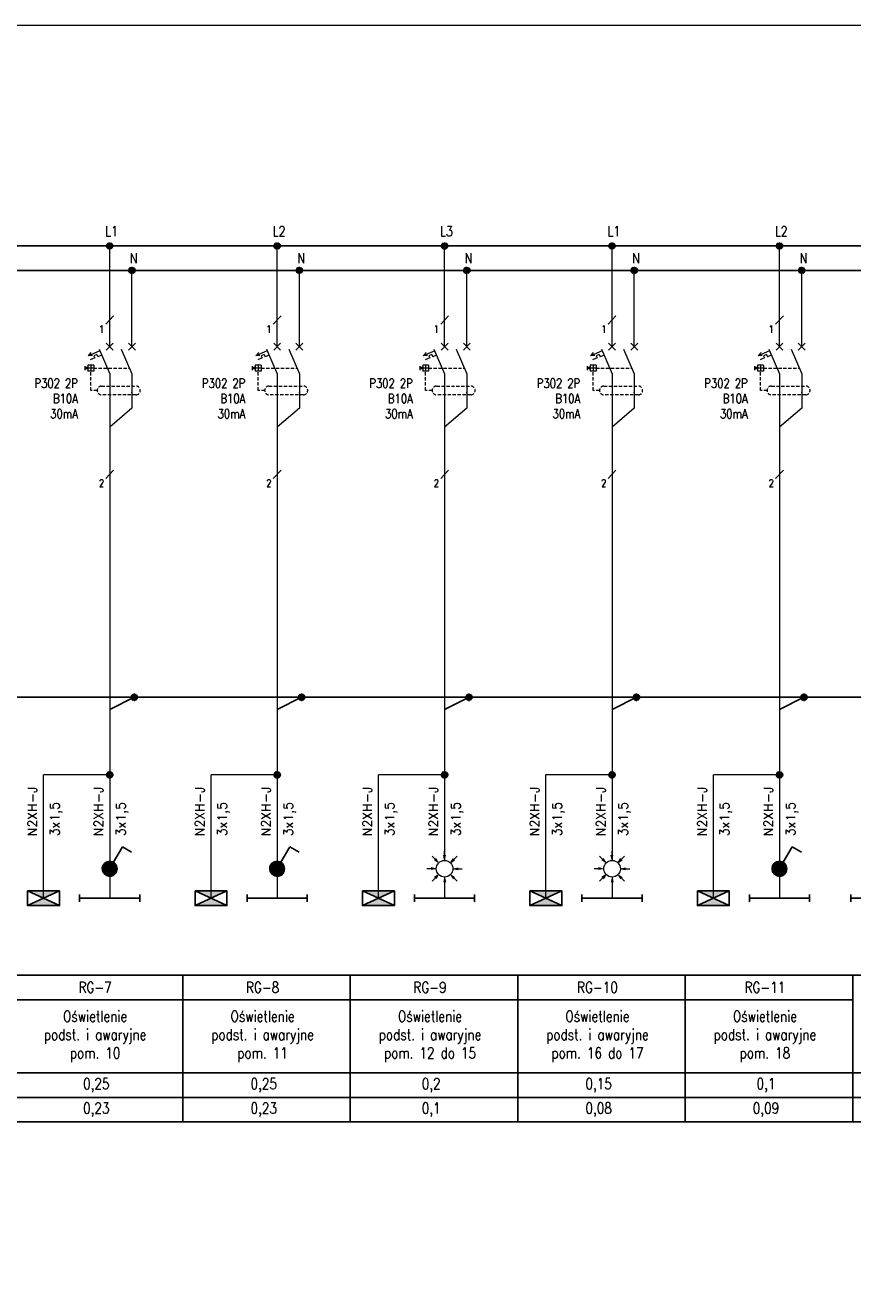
# Model space of a CAD drawing. Header units: millimetres. Extents: x 2505 to 3495, y 1397 to 1684.
# Tile 33 of 59: x 2872 to 2965, y 1540 to 1684. Entities that reach past the tile are written whole.
import ezdxf
from ezdxf.enums import TextEntityAlignment as Align

# ---------------------------------------------------------------- set-up
doc = ezdxf.new("R2010")
doc.units = ezdxf.units.MM
doc.linetypes.add('CONTINUA', pattern=[0])
doc.linetypes.add('DASHED2', pattern=[0.375, 0.25, -0.125])
for name, color, linetype, lineweight in [('#elektryczne', 7, 'Continuous', 20), ('EB_PRZEWODY', 3, 'Continuous', 20), ('EB_łączniki', 3, 'Continuous', 20), ('PRZEWODY', 3, 'Continuous', 20), ('SYMBOL', 3, 'Continuous', 20), ('SZYNY', 1, 'Continuous', 40)]:
    doc.layers.add(name, color=color, linetype=linetype, lineweight=lineweight)
for name, color, linetype in [('#elektryka', 1, 'Continuous'), ('0IE-SYMBOL', 3, 'Continuous'), ('E_Opis', 7, 'Continuous'), ('EB_gniazda', 1, 'Continuous'), ('IE-SYMBOL', 3, 'Continuous'), ('OPIS', 7, 'Continuous')]:
    doc.layers.add(name, color=color, linetype=linetype)
doc.styles.add('SIMPLEX', font='simplex.shx', dxfattribs={"width": 0.8})

# ---------------------------------------------------------------- blocks, each defined once
blk = doc.blocks.new('WYL_ROZ')
for p, q in [((-0.78, -0.78), (0.78, 0.78)), ((0.78, -0.78), (-0.78, 0.78)), ((0, 0), (0, 2)), ((4.26, -0.78), (5.83, 0.78)), ((5.83, -0.78), (4.26, 0.78)), ((5.04, 0), (5.04, 2)), ((-2.24, -0.93), (-4.83, -2.04)), ((-4.83, -2.04), (-4.17, -1.32)), ((-3.9, -1.97), (-4.83, -2.04)), ((-3.37, -2.56), (-4.41, -3.01)), ((-2.92, -1.75), (-3.6, -2.04)), ((-3.6, -2.04), (-3.37, -2.56)), ((-2.92, -1.75), (-2.69, -2.27)), ((-1.82, -1.9), (-2.69, -2.27)), ((-2.41, -0.52), (0, -6.16)), ((2.63, -0.52), (5.04, -6.16)), ((-5.65, -4.41), (-5.65, -5.32)), ((-4.96, -4.69), (-5.65, -4.69)), ((-4.96, -5.03), (-5.65, -5.03)), ((-4.96, -4.2), (-4.96, -5.53)), ((-3.63, -4.2), (-4.96, -4.2)), ((-3.63, -4.86), (-4.96, -4.86)), ((-3.63, -5.53), (-4.96, -5.53)), ((-4.3, -4.2), (-4.3, -5.53)), ((-3.63, -4.2), (-3.63, -5.53)), ((0, -6.12), (0, -11.54)), ((5.04, -6.16), (5.04, -11.58))]:
    blk.add_line(p, q)
at = {"color": 3}
blk.add_line((2.63, -0.52), (5.04, -6.16), dxfattribs=at)
blk.add_line((2.63, -0.52), (5.04, -6.16), dxfattribs=at)
at = {"color": 4, "linetype": 'DASHED2', "ltscale": 3}
for p, q in [((-3.63, -4.86), (4.49, -4.86)), ((-1.84, -8.93), (5.95, -8.93)), ((5.95, -10.91), (-1.84, -10.91))]:
    blk.add_line(p, q, dxfattribs=at)
blk.add_lwpolyline([(-2.83, -9.92), (-4.3, -9.92), (-4.3, -5.53)], dxfattribs=at)
for centre, start, end in [((-1.84, -9.92), 90, 270), ((5.95, -9.92), 270, 90)]:
    blk.add_arc(centre, 0.99, start, end, dxfattribs=at)
blk.add_point((5.04, -10.35), dxfattribs=at)
blk.add_point((5.04, -10.35), dxfattribs=at)
blk = doc.blocks.new('P-PUNKT')
for p, q in [((-0.64, 0.17), (-0.66, 0.02)), ((-0.64, 0.17), (-0.66, 0.02)), ((-0.64, 0), (-0.66, -0.03)), ((-0.6, 0.28), (-0.64, 0.17)), ((-0.6, 0.28), (-0.64, 0.17)), ((-0.6, 0.14), (-0.64, 0.09)), ((-0.6, 0), (-0.64, 0)), ((-0.51, 0.43), (-0.6, 0.28)), ((-0.51, 0.43), (-0.6, 0.28)), ((-0.51, 0.29), (-0.6, 0.19)), ((-0.51, 0.15), (-0.6, 0.1)), ((-0.51, 0.01), (-0.6, 0)), ((-0.4, 0.52), (-0.51, 0.43)), ((-0.4, 0.52), (-0.51, 0.43)), ((-0.4, 0.41), (-0.51, 0.33)), ((-0.4, 0.29), (-0.51, 0.24)), ((-0.4, 0.17), (-0.51, 0.15)), ((-0.4, 0.06), (-0.51, 0.05)), ((-0.27, 0.61), (-0.4, 0.52)), ((-0.27, 0.61), (-0.4, 0.52)), ((-0.27, 0.5), (-0.4, 0.43)), ((-0.27, 0.38), (-0.4, 0.33)), ((-0.27, 0.27), (-0.4, 0.24)), ((-0.27, 0.16), (-0.4, 0.14)), ((-0.27, 0.05), (-0.4, 0.05)), ((-0.27, 0.61), (-0.27, -0.61)), ((-0.27, 0.61), (-0.27, -0.61)), ((-0.1, 0.66), (0.1, 0.66)), ((-0.1, 0.66), (0.1, 0.66)), ((-0.1, -0.66), (-0.1, 0.66)), ((-0.1, 0.66), (-0.1, -0.66)), ((-0.1, 0.56), (0.1, 0.56)), ((-0.1, 0.46), (0.1, 0.46)), ((-0.1, 0.36), (0.1, 0.36)), ((-0.1, 0.26), (0.1, 0.26)), ((-0.1, 0.15), (0.1, 0.15)), ((-0.1, 0.05), (0.1, 0.05)), ((0.1, -0.66), (0.1, 0.66)), ((0.1, 0.66), (0.1, -0.66)), ((0.27, 0.61), (0.27, -0.61)), ((0.27, 0.61), (0.27, -0.61)), ((0.27, 0.61), (0.4, 0.52)), ((0.27, 0.61), (0.4, 0.52)), ((0.27, 0.5), (0.4, 0.43)), ((0.27, 0.38), (0.4, 0.33)), ((0.27, 0.27), (0.4, 0.24)), ((0.27, 0.16), (0.4, 0.14)), ((0.27, 0.05), (0.4, 0.05)), ((0.4, 0.52), (0.51, 0.43)), ((0.4, 0.52), (0.51, 0.43)), ((0.4, 0.41), (0.51, 0.33)), ((0.4, 0.29), (0.51, 0.24)), ((0.4, 0.17), (0.51, 0.15)), ((0.4, 0.06), (0.51, 0.05)), ((0.51, 0.43), (0.6, 0.28)), ((0.51, 0.43), (0.6, 0.28)), ((0.51, 0.29), (0.6, 0.19)), ((0.51, 0.15), (0.6, 0.1)), ((0.51, 0.01), (0.6, 0)), ((0.6, 0.28), (0.64, 0.17)), ((0.6, 0.28), (0.64, 0.17)), ((0.6, 0.14), (0.64, 0.09)), ((0.6, 0), (0.64, 0)), ((0.64, 0.17), (0.66, 0.02)), ((0.64, 0.17), (0.66, 0.02)), ((0.64, 0), (0.66, -0.03)), ((-0.65, -0.08), (-0.64, -0.17)), ((-0.64, -0.17), (-0.65, -0.08)), ((-0.6, -0.14), (-0.64, -0.08)), ((-0.64, -0.17), (-0.6, -0.28)), ((-0.6, -0.28), (-0.64, -0.17)), ((-0.51, -0.13), (-0.6, -0.09)), ((-0.51, -0.27), (-0.6, -0.18)), ((-0.6, -0.28), (-0.51, -0.41)), ((-0.51, -0.41), (-0.6, -0.28)), ((-0.4, -0.06), (-0.51, -0.04)), ((-0.4, -0.17), (-0.51, -0.13)), ((-0.4, -0.29), (-0.51, -0.23)), ((-0.4, -0.41), (-0.51, -0.32)), ((-0.51, -0.41), (-0.4, -0.52)), ((-0.4, -0.52), (-0.51, -0.41)), ((-0.27, -0.06), (-0.4, -0.05)), ((-0.27, -0.17), (-0.4, -0.14)), ((-0.27, -0.28), (-0.4, -0.24)), ((-0.27, -0.39), (-0.4, -0.33)), ((-0.27, -0.5), (-0.4, -0.43)), ((-0.4, -0.52), (-0.27, -0.61)), ((-0.27, -0.61), (-0.4, -0.52)), ((-0.1, -0.05), (0.1, -0.05)), ((-0.1, -0.15), (0.1, -0.15)), ((-0.1, -0.26), (0.1, -0.26)), ((-0.1, -0.36), (0.1, -0.36)), ((-0.1, -0.46), (0.1, -0.46)), ((-0.1, -0.56), (0.1, -0.56)), ((0.1, -0.66), (-0.1, -0.66)), ((-0.1, -0.66), (0.1, -0.66)), ((0.27, -0.06), (0.4, -0.05)), ((0.27, -0.17), (0.4, -0.14)), ((0.27, -0.28), (0.4, -0.24)), ((0.27, -0.39), (0.4, -0.33)), ((0.27, -0.5), (0.4, -0.43)), ((0.4, -0.52), (0.27, -0.61)), ((0.27, -0.61), (0.4, -0.52)), ((0.4, -0.06), (0.51, -0.04)), ((0.4, -0.17), (0.51, -0.13)), ((0.4, -0.29), (0.51, -0.23)), ((0.4, -0.41), (0.51, -0.32)), ((0.51, -0.41), (0.4, -0.52)), ((0.4, -0.52), (0.51, -0.41)), ((0.51, -0.13), (0.6, -0.09)), ((0.51, -0.27), (0.6, -0.18)), ((0.6, -0.28), (0.51, -0.41)), ((0.51, -0.41), (0.6, -0.28)), ((0.6, -0.14), (0.64, -0.08)), ((0.64, -0.17), (0.6, -0.28)), ((0.6, -0.28), (0.64, -0.17)), ((0.65, -0.08), (0.64, -0.17)), ((0.64, -0.17), (0.65, -0.08))]:
    blk.add_line(p, q)
at = {"ltscale": 5}
blk.add_line((0.66, 0.02), (0.66, -0.08), dxfattribs=at)
blk.add_point((0, 0))
blk = doc.blocks.new('LAMPA')
for p, q in [((-4, 0.5), (-4, -0.5)), ((-4, 0), (4, 0)), ((4, 0.5), (4, -0.5))]:
    blk.add_line(p, q)
blk = doc.blocks.new('ip44 1')
at = {"layer": 'EB_gniazda', "linetype": 'Continuous', "lineweight": 30}
h = blk.add_hatch(dxfattribs=at)
h.set_pattern_fill('ANSI31', color=256)
h.set_pattern_definition([(45, (0, 0), (-0.08838834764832, 0.08838834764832), [])])
h.paths.add_polyline_path([(-89989543.7, -54751307.4, 1), (-89989526.9, -54751307.4, 1)])
at = {"layer": '#elektryka'}
for p, q in [((-89989531.1, -54751300.1), (-89989520.9, -54751282.5)), ((-89989520.9, -54751282.5), (-89989510.5, -54751288.5))]:
    blk.add_line(p, q, dxfattribs=at)
blk.add_circle((-89989535.3, -54751307.4), 8.4, dxfattribs=at)
blk = doc.blocks.new('*U68')
for p, q in [((0, 81), (-7, 116)), ((0, 81), (0, 153)), ((0, 81), (7, 116)), ((-81, 0), (-153, 0)), ((-81, 0), (-116, 7)), ((-81, 0), (-116, -7)), ((-57, 57), (-108, 108)), ((-57, 57), (-87, 77)), ((-57, 57), (-77, 87)), ((57, 57), (108, 108)), ((57, 57), (77, 87)), ((57, 57), (87, 77)), ((81, 0), (116, 7)), ((81, 0), (116, -7)), ((81, 0), (153, 0)), ((-57, -57), (-108, -108)), ((-57, -57), (-87, -77)), ((-57, -57), (-77, -87)), ((0, -81), (-7, -116)), ((0, -81), (7, -116)), ((0, -81), (0, -153)), ((57, -57), (77, -87)), ((57, -57), (87, -77)), ((57, -57), (108, -108))]:
    blk.add_line(p, q)
blk.add_circle((0, 0), 72)
blk = doc.blocks.new('*U69')
for p, q in [((0, 81), (-7, 116)), ((0, 81), (0, 153)), ((0, 81), (7, 116)), ((-81, 0), (-153, 0)), ((-81, 0), (-116, 7)), ((-81, 0), (-116, -7)), ((-57, 57), (-108, 108)), ((-57, 57), (-87, 77)), ((-57, 57), (-77, 87)), ((57, 57), (108, 108)), ((57, 57), (77, 87)), ((57, 57), (87, 77)), ((81, 0), (116, 7)), ((81, 0), (116, -7)), ((81, 0), (153, 0)), ((-57, -57), (-108, -108)), ((-57, -57), (-87, -77)), ((-57, -57), (-77, -87)), ((0, -81), (-7, -116)), ((0, -81), (7, -116)), ((0, -81), (0, -153)), ((57, -57), (77, -87)), ((57, -57), (87, -77)), ((57, -57), (108, -108))]:
    blk.add_line(p, q)
blk.add_circle((0, 0), 72)
blk = doc.blocks.new('*U107')
for p, q in [((-0.64, 0.17), (-0.66, 0.02)), ((-0.64, 0.17), (-0.66, 0.02)), ((-0.64, 0), (-0.66, -0.03)), ((-0.6, 0.28), (-0.64, 0.17)), ((-0.6, 0.28), (-0.64, 0.17)), ((-0.6, 0.14), (-0.64, 0.09)), ((-0.6, 0), (-0.64, 0)), ((-0.51, 0.43), (-0.6, 0.28)), ((-0.51, 0.43), (-0.6, 0.28)), ((-0.51, 0.29), (-0.6, 0.19)), ((-0.51, 0.15), (-0.6, 0.1)), ((-0.51, 0.01), (-0.6, 0)), ((-0.4, 0.52), (-0.51, 0.43)), ((-0.4, 0.52), (-0.51, 0.43)), ((-0.4, 0.41), (-0.51, 0.33)), ((-0.4, 0.29), (-0.51, 0.24)), ((-0.4, 0.17), (-0.51, 0.15)), ((-0.4, 0.06), (-0.51, 0.05)), ((-0.27, 0.61), (-0.4, 0.52)), ((-0.27, 0.61), (-0.4, 0.52)), ((-0.27, 0.5), (-0.4, 0.43)), ((-0.27, 0.38), (-0.4, 0.33)), ((-0.27, 0.27), (-0.4, 0.24)), ((-0.27, 0.16), (-0.4, 0.14)), ((-0.27, 0.05), (-0.4, 0.05)), ((-0.27, 0.61), (-0.27, -0.61)), ((-0.27, 0.61), (-0.27, -0.61)), ((-0.1, 0.66), (0.1, 0.66)), ((-0.1, 0.66), (0.1, 0.66)), ((-0.1, -0.66), (-0.1, 0.66)), ((-0.1, 0.66), (-0.1, -0.66)), ((-0.1, 0.56), (0.1, 0.56)), ((-0.1, 0.46), (0.1, 0.46)), ((-0.1, 0.36), (0.1, 0.36)), ((-0.1, 0.26), (0.1, 0.26)), ((-0.1, 0.15), (0.1, 0.15)), ((-0.1, 0.05), (0.1, 0.05)), ((0.1, -0.66), (0.1, 0.66)), ((0.1, 0.66), (0.1, -0.66)), ((0.27, 0.61), (0.27, -0.61)), ((0.27, 0.61), (0.27, -0.61)), ((0.27, 0.61), (0.4, 0.52)), ((0.27, 0.61), (0.4, 0.52)), ((0.27, 0.5), (0.4, 0.43)), ((0.27, 0.38), (0.4, 0.33)), ((0.27, 0.27), (0.4, 0.24)), ((0.27, 0.16), (0.4, 0.14)), ((0.27, 0.05), (0.4, 0.05)), ((0.4, 0.52), (0.51, 0.43)), ((0.4, 0.52), (0.51, 0.43)), ((0.4, 0.41), (0.51, 0.33)), ((0.4, 0.29), (0.51, 0.24)), ((0.4, 0.17), (0.51, 0.15)), ((0.4, 0.06), (0.51, 0.05)), ((0.51, 0.43), (0.6, 0.28)), ((0.51, 0.43), (0.6, 0.28)), ((0.51, 0.29), (0.6, 0.19)), ((0.51, 0.15), (0.6, 0.1)), ((0.51, 0.01), (0.6, 0)), ((0.6, 0.28), (0.64, 0.17)), ((0.6, 0.28), (0.64, 0.17)), ((0.6, 0.14), (0.64, 0.09)), ((0.6, 0), (0.64, 0)), ((0.64, 0.17), (0.66, 0.02)), ((0.64, 0.17), (0.66, 0.02)), ((0.64, 0), (0.66, -0.03)), ((-0.65, -0.08), (-0.64, -0.17)), ((-0.64, -0.17), (-0.65, -0.08)), ((-0.6, -0.14), (-0.64, -0.08)), ((-0.64, -0.17), (-0.6, -0.28)), ((-0.6, -0.28), (-0.64, -0.17)), ((-0.51, -0.13), (-0.6, -0.09)), ((-0.51, -0.27), (-0.6, -0.18)), ((-0.6, -0.28), (-0.51, -0.41)), ((-0.51, -0.41), (-0.6, -0.28)), ((-0.4, -0.06), (-0.51, -0.04)), ((-0.4, -0.17), (-0.51, -0.13)), ((-0.4, -0.29), (-0.51, -0.23)), ((-0.4, -0.41), (-0.51, -0.32)), ((-0.51, -0.41), (-0.4, -0.52)), ((-0.4, -0.52), (-0.51, -0.41)), ((-0.27, -0.06), (-0.4, -0.05)), ((-0.27, -0.17), (-0.4, -0.14)), ((-0.27, -0.28), (-0.4, -0.24)), ((-0.27, -0.39), (-0.4, -0.33)), ((-0.27, -0.5), (-0.4, -0.43)), ((-0.4, -0.52), (-0.27, -0.61)), ((-0.27, -0.61), (-0.4, -0.52)), ((-0.1, -0.05), (0.1, -0.05)), ((-0.1, -0.15), (0.1, -0.15)), ((-0.1, -0.26), (0.1, -0.26)), ((-0.1, -0.36), (0.1, -0.36)), ((-0.1, -0.46), (0.1, -0.46)), ((-0.1, -0.56), (0.1, -0.56)), ((0.1, -0.66), (-0.1, -0.66)), ((-0.1, -0.66), (0.1, -0.66)), ((0.27, -0.06), (0.4, -0.05)), ((0.27, -0.17), (0.4, -0.14)), ((0.27, -0.28), (0.4, -0.24)), ((0.27, -0.39), (0.4, -0.33)), ((0.27, -0.5), (0.4, -0.43)), ((0.4, -0.52), (0.27, -0.61)), ((0.27, -0.61), (0.4, -0.52)), ((0.4, -0.06), (0.51, -0.04)), ((0.4, -0.17), (0.51, -0.13)), ((0.4, -0.29), (0.51, -0.23)), ((0.4, -0.41), (0.51, -0.32)), ((0.51, -0.41), (0.4, -0.52)), ((0.4, -0.52), (0.51, -0.41)), ((0.51, -0.13), (0.6, -0.09)), ((0.51, -0.27), (0.6, -0.18)), ((0.6, -0.28), (0.51, -0.41)), ((0.51, -0.41), (0.6, -0.28)), ((0.6, -0.14), (0.64, -0.08)), ((0.64, -0.17), (0.6, -0.28)), ((0.6, -0.28), (0.64, -0.17)), ((0.65, -0.08), (0.64, -0.17)), ((0.64, -0.17), (0.65, -0.08))]:
    blk.add_line(p, q)
at = {"ltscale": 5}
blk.add_line((0.66, 0.02), (0.66, -0.08), dxfattribs=at)
blk.add_point((0, 0))
blk = doc.blocks.new('*U108')
for p, q in [((-0.64, 0.17), (-0.66, 0.02)), ((-0.64, 0.17), (-0.66, 0.02)), ((-0.64, 0), (-0.66, -0.03)), ((-0.6, 0.28), (-0.64, 0.17)), ((-0.6, 0.28), (-0.64, 0.17)), ((-0.6, 0.14), (-0.64, 0.09)), ((-0.6, 0), (-0.64, 0)), ((-0.51, 0.43), (-0.6, 0.28)), ((-0.51, 0.43), (-0.6, 0.28)), ((-0.51, 0.29), (-0.6, 0.19)), ((-0.51, 0.15), (-0.6, 0.1)), ((-0.51, 0.01), (-0.6, 0)), ((-0.4, 0.52), (-0.51, 0.43)), ((-0.4, 0.52), (-0.51, 0.43)), ((-0.4, 0.41), (-0.51, 0.33)), ((-0.4, 0.29), (-0.51, 0.24)), ((-0.4, 0.17), (-0.51, 0.15)), ((-0.4, 0.06), (-0.51, 0.05)), ((-0.27, 0.61), (-0.4, 0.52)), ((-0.27, 0.61), (-0.4, 0.52)), ((-0.27, 0.5), (-0.4, 0.43)), ((-0.27, 0.38), (-0.4, 0.33)), ((-0.27, 0.27), (-0.4, 0.24)), ((-0.27, 0.16), (-0.4, 0.14)), ((-0.27, 0.05), (-0.4, 0.05)), ((-0.27, 0.61), (-0.27, -0.61)), ((-0.27, 0.61), (-0.27, -0.61)), ((-0.1, 0.66), (0.1, 0.66)), ((-0.1, 0.66), (0.1, 0.66)), ((-0.1, -0.66), (-0.1, 0.66)), ((-0.1, 0.66), (-0.1, -0.66)), ((-0.1, 0.56), (0.1, 0.56)), ((-0.1, 0.46), (0.1, 0.46)), ((-0.1, 0.36), (0.1, 0.36)), ((-0.1, 0.26), (0.1, 0.26)), ((-0.1, 0.15), (0.1, 0.15)), ((-0.1, 0.05), (0.1, 0.05)), ((0.1, -0.66), (0.1, 0.66)), ((0.1, 0.66), (0.1, -0.66)), ((0.27, 0.61), (0.27, -0.61)), ((0.27, 0.61), (0.27, -0.61)), ((0.27, 0.61), (0.4, 0.52)), ((0.27, 0.61), (0.4, 0.52)), ((0.27, 0.5), (0.4, 0.43)), ((0.27, 0.38), (0.4, 0.33)), ((0.27, 0.27), (0.4, 0.24)), ((0.27, 0.16), (0.4, 0.14)), ((0.27, 0.05), (0.4, 0.05)), ((0.4, 0.52), (0.51, 0.43)), ((0.4, 0.52), (0.51, 0.43)), ((0.4, 0.41), (0.51, 0.33)), ((0.4, 0.29), (0.51, 0.24)), ((0.4, 0.17), (0.51, 0.15)), ((0.4, 0.06), (0.51, 0.05)), ((0.51, 0.43), (0.6, 0.28)), ((0.51, 0.43), (0.6, 0.28)), ((0.51, 0.29), (0.6, 0.19)), ((0.51, 0.15), (0.6, 0.1)), ((0.51, 0.01), (0.6, 0)), ((0.6, 0.28), (0.64, 0.17)), ((0.6, 0.28), (0.64, 0.17)), ((0.6, 0.14), (0.64, 0.09)), ((0.6, 0), (0.64, 0)), ((0.64, 0.17), (0.66, 0.02)), ((0.64, 0.17), (0.66, 0.02)), ((0.64, 0), (0.66, -0.03)), ((-0.65, -0.08), (-0.64, -0.17)), ((-0.64, -0.17), (-0.65, -0.08)), ((-0.6, -0.14), (-0.64, -0.08)), ((-0.64, -0.17), (-0.6, -0.28)), ((-0.6, -0.28), (-0.64, -0.17)), ((-0.51, -0.13), (-0.6, -0.09)), ((-0.51, -0.27), (-0.6, -0.18)), ((-0.6, -0.28), (-0.51, -0.41)), ((-0.51, -0.41), (-0.6, -0.28)), ((-0.4, -0.06), (-0.51, -0.04)), ((-0.4, -0.17), (-0.51, -0.13)), ((-0.4, -0.29), (-0.51, -0.23)), ((-0.4, -0.41), (-0.51, -0.32)), ((-0.51, -0.41), (-0.4, -0.52)), ((-0.4, -0.52), (-0.51, -0.41)), ((-0.27, -0.06), (-0.4, -0.05)), ((-0.27, -0.17), (-0.4, -0.14)), ((-0.27, -0.28), (-0.4, -0.24)), ((-0.27, -0.39), (-0.4, -0.33)), ((-0.27, -0.5), (-0.4, -0.43)), ((-0.4, -0.52), (-0.27, -0.61)), ((-0.27, -0.61), (-0.4, -0.52)), ((-0.1, -0.05), (0.1, -0.05)), ((-0.1, -0.15), (0.1, -0.15)), ((-0.1, -0.26), (0.1, -0.26)), ((-0.1, -0.36), (0.1, -0.36)), ((-0.1, -0.46), (0.1, -0.46)), ((-0.1, -0.56), (0.1, -0.56)), ((0.1, -0.66), (-0.1, -0.66)), ((-0.1, -0.66), (0.1, -0.66)), ((0.27, -0.06), (0.4, -0.05)), ((0.27, -0.17), (0.4, -0.14)), ((0.27, -0.28), (0.4, -0.24)), ((0.27, -0.39), (0.4, -0.33)), ((0.27, -0.5), (0.4, -0.43)), ((0.4, -0.52), (0.27, -0.61)), ((0.27, -0.61), (0.4, -0.52)), ((0.4, -0.06), (0.51, -0.04)), ((0.4, -0.17), (0.51, -0.13)), ((0.4, -0.29), (0.51, -0.23)), ((0.4, -0.41), (0.51, -0.32)), ((0.51, -0.41), (0.4, -0.52)), ((0.4, -0.52), (0.51, -0.41)), ((0.51, -0.13), (0.6, -0.09)), ((0.51, -0.27), (0.6, -0.18)), ((0.6, -0.28), (0.51, -0.41)), ((0.51, -0.41), (0.6, -0.28)), ((0.6, -0.14), (0.64, -0.08)), ((0.64, -0.17), (0.6, -0.28)), ((0.6, -0.28), (0.64, -0.17)), ((0.65, -0.08), (0.64, -0.17)), ((0.64, -0.17), (0.65, -0.08))]:
    blk.add_line(p, q)
at = {"ltscale": 5}
blk.add_line((0.66, 0.02), (0.66, -0.08), dxfattribs=at)
blk.add_point((0, 0))
blk = doc.blocks.new('*U109')
for p, q in [((-0.64, 0.17), (-0.66, 0.02)), ((-0.64, 0.17), (-0.66, 0.02)), ((-0.64, 0), (-0.66, -0.03)), ((-0.6, 0.28), (-0.64, 0.17)), ((-0.6, 0.28), (-0.64, 0.17)), ((-0.6, 0.14), (-0.64, 0.09)), ((-0.6, 0), (-0.64, 0)), ((-0.51, 0.43), (-0.6, 0.28)), ((-0.51, 0.43), (-0.6, 0.28)), ((-0.51, 0.29), (-0.6, 0.19)), ((-0.51, 0.15), (-0.6, 0.1)), ((-0.51, 0.01), (-0.6, 0)), ((-0.4, 0.52), (-0.51, 0.43)), ((-0.4, 0.52), (-0.51, 0.43)), ((-0.4, 0.41), (-0.51, 0.33)), ((-0.4, 0.29), (-0.51, 0.24)), ((-0.4, 0.17), (-0.51, 0.15)), ((-0.4, 0.06), (-0.51, 0.05)), ((-0.27, 0.61), (-0.4, 0.52)), ((-0.27, 0.61), (-0.4, 0.52)), ((-0.27, 0.5), (-0.4, 0.43)), ((-0.27, 0.38), (-0.4, 0.33)), ((-0.27, 0.27), (-0.4, 0.24)), ((-0.27, 0.16), (-0.4, 0.14)), ((-0.27, 0.05), (-0.4, 0.05)), ((-0.27, 0.61), (-0.27, -0.61)), ((-0.27, 0.61), (-0.27, -0.61)), ((-0.1, 0.66), (0.1, 0.66)), ((-0.1, 0.66), (0.1, 0.66)), ((-0.1, -0.66), (-0.1, 0.66)), ((-0.1, 0.66), (-0.1, -0.66)), ((-0.1, 0.56), (0.1, 0.56)), ((-0.1, 0.46), (0.1, 0.46)), ((-0.1, 0.36), (0.1, 0.36)), ((-0.1, 0.26), (0.1, 0.26)), ((-0.1, 0.15), (0.1, 0.15)), ((-0.1, 0.05), (0.1, 0.05)), ((0.1, -0.66), (0.1, 0.66)), ((0.1, 0.66), (0.1, -0.66)), ((0.27, 0.61), (0.27, -0.61)), ((0.27, 0.61), (0.27, -0.61)), ((0.27, 0.61), (0.4, 0.52)), ((0.27, 0.61), (0.4, 0.52)), ((0.27, 0.5), (0.4, 0.43)), ((0.27, 0.38), (0.4, 0.33)), ((0.27, 0.27), (0.4, 0.24)), ((0.27, 0.16), (0.4, 0.14)), ((0.27, 0.05), (0.4, 0.05)), ((0.4, 0.52), (0.51, 0.43)), ((0.4, 0.52), (0.51, 0.43)), ((0.4, 0.41), (0.51, 0.33)), ((0.4, 0.29), (0.51, 0.24)), ((0.4, 0.17), (0.51, 0.15)), ((0.4, 0.06), (0.51, 0.05)), ((0.51, 0.43), (0.6, 0.28)), ((0.51, 0.43), (0.6, 0.28)), ((0.51, 0.29), (0.6, 0.19)), ((0.51, 0.15), (0.6, 0.1)), ((0.51, 0.01), (0.6, 0)), ((0.6, 0.28), (0.64, 0.17)), ((0.6, 0.28), (0.64, 0.17)), ((0.6, 0.14), (0.64, 0.09)), ((0.6, 0), (0.64, 0)), ((0.64, 0.17), (0.66, 0.02)), ((0.64, 0.17), (0.66, 0.02)), ((0.64, 0), (0.66, -0.03)), ((-0.65, -0.08), (-0.64, -0.17)), ((-0.64, -0.17), (-0.65, -0.08)), ((-0.6, -0.14), (-0.64, -0.08)), ((-0.64, -0.17), (-0.6, -0.28)), ((-0.6, -0.28), (-0.64, -0.17)), ((-0.51, -0.13), (-0.6, -0.09)), ((-0.51, -0.27), (-0.6, -0.18)), ((-0.6, -0.28), (-0.51, -0.41)), ((-0.51, -0.41), (-0.6, -0.28)), ((-0.4, -0.06), (-0.51, -0.04)), ((-0.4, -0.17), (-0.51, -0.13)), ((-0.4, -0.29), (-0.51, -0.23)), ((-0.4, -0.41), (-0.51, -0.32)), ((-0.51, -0.41), (-0.4, -0.52)), ((-0.4, -0.52), (-0.51, -0.41)), ((-0.27, -0.06), (-0.4, -0.05)), ((-0.27, -0.17), (-0.4, -0.14)), ((-0.27, -0.28), (-0.4, -0.24)), ((-0.27, -0.39), (-0.4, -0.33)), ((-0.27, -0.5), (-0.4, -0.43)), ((-0.4, -0.52), (-0.27, -0.61)), ((-0.27, -0.61), (-0.4, -0.52)), ((-0.1, -0.05), (0.1, -0.05)), ((-0.1, -0.15), (0.1, -0.15)), ((-0.1, -0.26), (0.1, -0.26)), ((-0.1, -0.36), (0.1, -0.36)), ((-0.1, -0.46), (0.1, -0.46)), ((-0.1, -0.56), (0.1, -0.56)), ((0.1, -0.66), (-0.1, -0.66)), ((-0.1, -0.66), (0.1, -0.66)), ((0.27, -0.06), (0.4, -0.05)), ((0.27, -0.17), (0.4, -0.14)), ((0.27, -0.28), (0.4, -0.24)), ((0.27, -0.39), (0.4, -0.33)), ((0.27, -0.5), (0.4, -0.43)), ((0.4, -0.52), (0.27, -0.61)), ((0.27, -0.61), (0.4, -0.52)), ((0.4, -0.06), (0.51, -0.04)), ((0.4, -0.17), (0.51, -0.13)), ((0.4, -0.29), (0.51, -0.23)), ((0.4, -0.41), (0.51, -0.32)), ((0.51, -0.41), (0.4, -0.52)), ((0.4, -0.52), (0.51, -0.41)), ((0.51, -0.13), (0.6, -0.09)), ((0.51, -0.27), (0.6, -0.18)), ((0.6, -0.28), (0.51, -0.41)), ((0.51, -0.41), (0.6, -0.28)), ((0.6, -0.14), (0.64, -0.08)), ((0.64, -0.17), (0.6, -0.28)), ((0.6, -0.28), (0.64, -0.17)), ((0.65, -0.08), (0.64, -0.17)), ((0.64, -0.17), (0.65, -0.08))]:
    blk.add_line(p, q)
at = {"ltscale": 5}
blk.add_line((0.66, 0.02), (0.66, -0.08), dxfattribs=at)
blk.add_point((0, 0))
blk = doc.blocks.new('*U110')
for p, q in [((-0.64, 0.17), (-0.66, 0.02)), ((-0.64, 0.17), (-0.66, 0.02)), ((-0.64, 0), (-0.66, -0.03)), ((-0.6, 0.28), (-0.64, 0.17)), ((-0.6, 0.28), (-0.64, 0.17)), ((-0.6, 0.14), (-0.64, 0.09)), ((-0.6, 0), (-0.64, 0)), ((-0.51, 0.43), (-0.6, 0.28)), ((-0.51, 0.43), (-0.6, 0.28)), ((-0.51, 0.29), (-0.6, 0.19)), ((-0.51, 0.15), (-0.6, 0.1)), ((-0.51, 0.01), (-0.6, 0)), ((-0.4, 0.52), (-0.51, 0.43)), ((-0.4, 0.52), (-0.51, 0.43)), ((-0.4, 0.41), (-0.51, 0.33)), ((-0.4, 0.29), (-0.51, 0.24)), ((-0.4, 0.17), (-0.51, 0.15)), ((-0.4, 0.06), (-0.51, 0.05)), ((-0.27, 0.61), (-0.4, 0.52)), ((-0.27, 0.61), (-0.4, 0.52)), ((-0.27, 0.5), (-0.4, 0.43)), ((-0.27, 0.38), (-0.4, 0.33)), ((-0.27, 0.27), (-0.4, 0.24)), ((-0.27, 0.16), (-0.4, 0.14)), ((-0.27, 0.05), (-0.4, 0.05)), ((-0.27, 0.61), (-0.27, -0.61)), ((-0.27, 0.61), (-0.27, -0.61)), ((-0.1, 0.66), (0.1, 0.66)), ((-0.1, 0.66), (0.1, 0.66)), ((-0.1, -0.66), (-0.1, 0.66)), ((-0.1, 0.66), (-0.1, -0.66)), ((-0.1, 0.56), (0.1, 0.56)), ((-0.1, 0.46), (0.1, 0.46)), ((-0.1, 0.36), (0.1, 0.36)), ((-0.1, 0.26), (0.1, 0.26)), ((-0.1, 0.15), (0.1, 0.15)), ((-0.1, 0.05), (0.1, 0.05)), ((0.1, -0.66), (0.1, 0.66)), ((0.1, 0.66), (0.1, -0.66)), ((0.27, 0.61), (0.27, -0.61)), ((0.27, 0.61), (0.27, -0.61)), ((0.27, 0.61), (0.4, 0.52)), ((0.27, 0.61), (0.4, 0.52)), ((0.27, 0.5), (0.4, 0.43)), ((0.27, 0.38), (0.4, 0.33)), ((0.27, 0.27), (0.4, 0.24)), ((0.27, 0.16), (0.4, 0.14)), ((0.27, 0.05), (0.4, 0.05)), ((0.4, 0.52), (0.51, 0.43)), ((0.4, 0.52), (0.51, 0.43)), ((0.4, 0.41), (0.51, 0.33)), ((0.4, 0.29), (0.51, 0.24)), ((0.4, 0.17), (0.51, 0.15)), ((0.4, 0.06), (0.51, 0.05)), ((0.51, 0.43), (0.6, 0.28)), ((0.51, 0.43), (0.6, 0.28)), ((0.51, 0.29), (0.6, 0.19)), ((0.51, 0.15), (0.6, 0.1)), ((0.51, 0.01), (0.6, 0)), ((0.6, 0.28), (0.64, 0.17)), ((0.6, 0.28), (0.64, 0.17)), ((0.6, 0.14), (0.64, 0.09)), ((0.6, 0), (0.64, 0)), ((0.64, 0.17), (0.66, 0.02)), ((0.64, 0.17), (0.66, 0.02)), ((0.64, 0), (0.66, -0.03)), ((-0.65, -0.08), (-0.64, -0.17)), ((-0.64, -0.17), (-0.65, -0.08)), ((-0.6, -0.14), (-0.64, -0.08)), ((-0.64, -0.17), (-0.6, -0.28)), ((-0.6, -0.28), (-0.64, -0.17)), ((-0.51, -0.13), (-0.6, -0.09)), ((-0.51, -0.27), (-0.6, -0.18)), ((-0.6, -0.28), (-0.51, -0.41)), ((-0.51, -0.41), (-0.6, -0.28)), ((-0.4, -0.06), (-0.51, -0.04)), ((-0.4, -0.17), (-0.51, -0.13)), ((-0.4, -0.29), (-0.51, -0.23)), ((-0.4, -0.41), (-0.51, -0.32)), ((-0.51, -0.41), (-0.4, -0.52)), ((-0.4, -0.52), (-0.51, -0.41)), ((-0.27, -0.06), (-0.4, -0.05)), ((-0.27, -0.17), (-0.4, -0.14)), ((-0.27, -0.28), (-0.4, -0.24)), ((-0.27, -0.39), (-0.4, -0.33)), ((-0.27, -0.5), (-0.4, -0.43)), ((-0.4, -0.52), (-0.27, -0.61)), ((-0.27, -0.61), (-0.4, -0.52)), ((-0.1, -0.05), (0.1, -0.05)), ((-0.1, -0.15), (0.1, -0.15)), ((-0.1, -0.26), (0.1, -0.26)), ((-0.1, -0.36), (0.1, -0.36)), ((-0.1, -0.46), (0.1, -0.46)), ((-0.1, -0.56), (0.1, -0.56)), ((0.1, -0.66), (-0.1, -0.66)), ((-0.1, -0.66), (0.1, -0.66)), ((0.27, -0.06), (0.4, -0.05)), ((0.27, -0.17), (0.4, -0.14)), ((0.27, -0.28), (0.4, -0.24)), ((0.27, -0.39), (0.4, -0.33)), ((0.27, -0.5), (0.4, -0.43)), ((0.4, -0.52), (0.27, -0.61)), ((0.27, -0.61), (0.4, -0.52)), ((0.4, -0.06), (0.51, -0.04)), ((0.4, -0.17), (0.51, -0.13)), ((0.4, -0.29), (0.51, -0.23)), ((0.4, -0.41), (0.51, -0.32)), ((0.51, -0.41), (0.4, -0.52)), ((0.4, -0.52), (0.51, -0.41)), ((0.51, -0.13), (0.6, -0.09)), ((0.51, -0.27), (0.6, -0.18)), ((0.6, -0.28), (0.51, -0.41)), ((0.51, -0.41), (0.6, -0.28)), ((0.6, -0.14), (0.64, -0.08)), ((0.64, -0.17), (0.6, -0.28)), ((0.6, -0.28), (0.64, -0.17)), ((0.65, -0.08), (0.64, -0.17)), ((0.64, -0.17), (0.65, -0.08))]:
    blk.add_line(p, q)
at = {"ltscale": 5}
blk.add_line((0.66, 0.02), (0.66, -0.08), dxfattribs=at)
blk.add_point((0, 0))
blk = doc.blocks.new('*U111')
for p, q in [((-0.64, 0.17), (-0.66, 0.02)), ((-0.64, 0.17), (-0.66, 0.02)), ((-0.64, 0), (-0.66, -0.03)), ((-0.6, 0.28), (-0.64, 0.17)), ((-0.6, 0.28), (-0.64, 0.17)), ((-0.6, 0.14), (-0.64, 0.09)), ((-0.6, 0), (-0.64, 0)), ((-0.51, 0.43), (-0.6, 0.28)), ((-0.51, 0.43), (-0.6, 0.28)), ((-0.51, 0.29), (-0.6, 0.19)), ((-0.51, 0.15), (-0.6, 0.1)), ((-0.51, 0.01), (-0.6, 0)), ((-0.4, 0.52), (-0.51, 0.43)), ((-0.4, 0.52), (-0.51, 0.43)), ((-0.4, 0.41), (-0.51, 0.33)), ((-0.4, 0.29), (-0.51, 0.24)), ((-0.4, 0.17), (-0.51, 0.15)), ((-0.4, 0.06), (-0.51, 0.05)), ((-0.27, 0.61), (-0.4, 0.52)), ((-0.27, 0.61), (-0.4, 0.52)), ((-0.27, 0.5), (-0.4, 0.43)), ((-0.27, 0.38), (-0.4, 0.33)), ((-0.27, 0.27), (-0.4, 0.24)), ((-0.27, 0.16), (-0.4, 0.14)), ((-0.27, 0.05), (-0.4, 0.05)), ((-0.27, 0.61), (-0.27, -0.61)), ((-0.27, 0.61), (-0.27, -0.61)), ((-0.1, 0.66), (0.1, 0.66)), ((-0.1, 0.66), (0.1, 0.66)), ((-0.1, -0.66), (-0.1, 0.66)), ((-0.1, 0.66), (-0.1, -0.66)), ((-0.1, 0.56), (0.1, 0.56)), ((-0.1, 0.46), (0.1, 0.46)), ((-0.1, 0.36), (0.1, 0.36)), ((-0.1, 0.26), (0.1, 0.26)), ((-0.1, 0.15), (0.1, 0.15)), ((-0.1, 0.05), (0.1, 0.05)), ((0.1, -0.66), (0.1, 0.66)), ((0.1, 0.66), (0.1, -0.66)), ((0.27, 0.61), (0.27, -0.61)), ((0.27, 0.61), (0.27, -0.61)), ((0.27, 0.61), (0.4, 0.52)), ((0.27, 0.61), (0.4, 0.52)), ((0.27, 0.5), (0.4, 0.43)), ((0.27, 0.38), (0.4, 0.33)), ((0.27, 0.27), (0.4, 0.24)), ((0.27, 0.16), (0.4, 0.14)), ((0.27, 0.05), (0.4, 0.05)), ((0.4, 0.52), (0.51, 0.43)), ((0.4, 0.52), (0.51, 0.43)), ((0.4, 0.41), (0.51, 0.33)), ((0.4, 0.29), (0.51, 0.24)), ((0.4, 0.17), (0.51, 0.15)), ((0.4, 0.06), (0.51, 0.05)), ((0.51, 0.43), (0.6, 0.28)), ((0.51, 0.43), (0.6, 0.28)), ((0.51, 0.29), (0.6, 0.19)), ((0.51, 0.15), (0.6, 0.1)), ((0.51, 0.01), (0.6, 0)), ((0.6, 0.28), (0.64, 0.17)), ((0.6, 0.28), (0.64, 0.17)), ((0.6, 0.14), (0.64, 0.09)), ((0.6, 0), (0.64, 0)), ((0.64, 0.17), (0.66, 0.02)), ((0.64, 0.17), (0.66, 0.02)), ((0.64, 0), (0.66, -0.03)), ((-0.65, -0.08), (-0.64, -0.17)), ((-0.64, -0.17), (-0.65, -0.08)), ((-0.6, -0.14), (-0.64, -0.08)), ((-0.64, -0.17), (-0.6, -0.28)), ((-0.6, -0.28), (-0.64, -0.17)), ((-0.51, -0.13), (-0.6, -0.09)), ((-0.51, -0.27), (-0.6, -0.18)), ((-0.6, -0.28), (-0.51, -0.41)), ((-0.51, -0.41), (-0.6, -0.28)), ((-0.4, -0.06), (-0.51, -0.04)), ((-0.4, -0.17), (-0.51, -0.13)), ((-0.4, -0.29), (-0.51, -0.23)), ((-0.4, -0.41), (-0.51, -0.32)), ((-0.51, -0.41), (-0.4, -0.52)), ((-0.4, -0.52), (-0.51, -0.41)), ((-0.27, -0.06), (-0.4, -0.05)), ((-0.27, -0.17), (-0.4, -0.14)), ((-0.27, -0.28), (-0.4, -0.24)), ((-0.27, -0.39), (-0.4, -0.33)), ((-0.27, -0.5), (-0.4, -0.43)), ((-0.4, -0.52), (-0.27, -0.61)), ((-0.27, -0.61), (-0.4, -0.52)), ((-0.1, -0.05), (0.1, -0.05)), ((-0.1, -0.15), (0.1, -0.15)), ((-0.1, -0.26), (0.1, -0.26)), ((-0.1, -0.36), (0.1, -0.36)), ((-0.1, -0.46), (0.1, -0.46)), ((-0.1, -0.56), (0.1, -0.56)), ((0.1, -0.66), (-0.1, -0.66)), ((-0.1, -0.66), (0.1, -0.66)), ((0.27, -0.06), (0.4, -0.05)), ((0.27, -0.17), (0.4, -0.14)), ((0.27, -0.28), (0.4, -0.24)), ((0.27, -0.39), (0.4, -0.33)), ((0.27, -0.5), (0.4, -0.43)), ((0.4, -0.52), (0.27, -0.61)), ((0.27, -0.61), (0.4, -0.52)), ((0.4, -0.06), (0.51, -0.04)), ((0.4, -0.17), (0.51, -0.13)), ((0.4, -0.29), (0.51, -0.23)), ((0.4, -0.41), (0.51, -0.32)), ((0.51, -0.41), (0.4, -0.52)), ((0.4, -0.52), (0.51, -0.41)), ((0.51, -0.13), (0.6, -0.09)), ((0.51, -0.27), (0.6, -0.18)), ((0.6, -0.28), (0.51, -0.41)), ((0.51, -0.41), (0.6, -0.28)), ((0.6, -0.14), (0.64, -0.08)), ((0.64, -0.17), (0.6, -0.28)), ((0.6, -0.28), (0.64, -0.17)), ((0.65, -0.08), (0.64, -0.17)), ((0.64, -0.17), (0.65, -0.08))]:
    blk.add_line(p, q)
at = {"ltscale": 5}
blk.add_line((0.66, 0.02), (0.66, -0.08), dxfattribs=at)
blk.add_point((0, 0))

msp = doc.modelspace()

# ---------------------------------------------------------------- hatches: boundary and pattern name
h = msp.add_hatch(color=3)
h.paths.add_polyline_path([(2871.78, 1585.76), (2873.59, 1584.94), (2875.4, 1585.76)])
h.paths.add_polyline_path([(2871.78, 1584.11), (2875.4, 1584.11), (2873.59, 1584.94)])
h = msp.add_hatch(color=3)
h.paths.add_polyline_path([(2890.77, 1585.76), (2892.58, 1584.94), (2894.39, 1585.76)])
h.paths.add_polyline_path([(2890.77, 1584.11), (2894.39, 1584.11), (2892.58, 1584.94)])
h = msp.add_hatch(color=3)
h.paths.add_polyline_path([(2909.76, 1585.76), (2911.57, 1584.94), (2913.38, 1585.76)])
h.paths.add_polyline_path([(2909.76, 1584.11), (2913.38, 1584.11), (2911.57, 1584.94)])
h = msp.add_hatch(color=3)
h.paths.add_polyline_path([(2928.75, 1585.76), (2930.56, 1584.94), (2932.37, 1585.76)])
h.paths.add_polyline_path([(2928.75, 1584.11), (2932.37, 1584.11), (2930.56, 1584.94)])
h = msp.add_hatch(color=3)
h.paths.add_polyline_path([(2947.74, 1585.76), (2949.55, 1584.94), (2951.36, 1585.76)])
h.paths.add_polyline_path([(2947.74, 1584.11), (2951.36, 1584.11), (2949.55, 1584.94)])

# ---------------------------------------------------------------- linework, layer by layer
at = {"layer": '#elektryczne'}
msp.add_lwpolyline([(3494.65, 1396.93), (2504.65, 1396.93), (2504.65, 1683.93), (3494.65, 1683.93)], dxfattribs=at)
at = {"layer": '0IE-SYMBOL'}
for p, q in [((2871.78, 1585.76), (2875.4, 1584.11)), ((2875.4, 1585.76), (2871.78, 1584.11)), ((2890.77, 1585.76), (2894.39, 1584.11)), ((2894.39, 1585.76), (2890.77, 1584.11)), ((2909.76, 1585.76), (2913.38, 1584.11)), ((2913.38, 1585.76), (2909.76, 1584.11)), ((2928.75, 1585.76), (2932.37, 1584.11)), ((2932.37, 1585.76), (2928.75, 1584.11)), ((2947.74, 1585.76), (2951.36, 1584.11)), ((2951.36, 1585.76), (2947.74, 1584.11))]:
    msp.add_line(p, q, dxfattribs=at)
for points in [[(2871.78, 1585.76), (2875.4, 1585.76), (2875.4, 1584.11), (2871.78, 1584.11)], [(2890.77, 1585.76), (2894.39, 1585.76), (2894.39, 1584.11), (2890.77, 1584.11)], [(2909.76, 1585.76), (2913.38, 1585.76), (2913.38, 1584.11), (2909.76, 1584.11)], [(2928.75, 1585.76), (2932.37, 1585.76), (2932.37, 1584.11), (2928.75, 1584.11)], [(2947.74, 1585.76), (2951.36, 1585.76), (2951.36, 1584.11), (2947.74, 1584.11)]]:
    msp.add_lwpolyline(points, close=True, dxfattribs=at)
at = {"layer": 'EB_PRZEWODY', "lineweight": -3, "ltscale": 5}
for p, q in [((2881.09, 1606.34), (2883.87, 1607.73)), ((2900.08, 1606.34), (2902.85, 1607.73)), ((2919.07, 1606.34), (2921.84, 1607.73)), ((2938.06, 1606.34), (2940.83, 1607.73)), ((2957.05, 1606.34), (2959.82, 1607.73))]:
    msp.add_line(p, q, dxfattribs=at)
at = {"layer": 'EB_PRZEWODY', "linetype": 'CONTINUA'}
for p, q in [((2881.09, 1598.93), (2873.59, 1598.93)), ((2873.59, 1584.94), (2873.59, 1598.93)), ((2900.08, 1598.93), (2892.58, 1598.93)), ((2892.58, 1584.94), (2892.58, 1598.93)), ((2919.07, 1598.93), (2911.57, 1598.93)), ((2911.57, 1584.94), (2911.57, 1598.93)), ((2938.06, 1598.93), (2930.56, 1598.93)), ((2930.56, 1584.94), (2930.56, 1598.93)), ((2957.05, 1598.93), (2949.55, 1598.93)), ((2949.55, 1584.94), (2949.55, 1598.93))]:
    msp.add_line(p, q, dxfattribs=at)
at = {"layer": 'OPIS', "lineweight": -3}
for p, q in [((2870.41, 1573.43), (2889.4, 1573.43)), ((2889.4, 1573.43), (2908.38, 1573.43)), ((2908.38, 1573.43), (2927.37, 1573.43)), ((2927.37, 1573.43), (2946.36, 1573.43)), ((2946.36, 1573.43), (2965.35, 1573.43)), ((2870.41, 1565.12), (2889.4, 1565.12)), ((2889.4, 1565.12), (2908.38, 1565.12)), ((2908.38, 1565.12), (2927.37, 1565.12)), ((2927.37, 1565.12), (2946.36, 1565.12)), ((2946.36, 1565.12), (2965.35, 1565.12)), ((2965.35, 1565.12), (2984.34, 1565.12))]:
    msp.add_line(p, q, dxfattribs=at)
at = {"layer": 'OPIS', "lineweight": -3, "ltscale": 5}
for p, q in [((2870.41, 1562.34), (2889.4, 1562.34)), ((2889.4, 1562.34), (2908.38, 1562.34)), ((2908.38, 1562.34), (2927.37, 1562.34)), ((2927.37, 1562.34), (2946.36, 1562.34)), ((2946.36, 1562.34), (2965.35, 1562.34)), ((2965.35, 1562.34), (2984.34, 1562.34))]:
    msp.add_line(p, q, dxfattribs=at)
at = {"layer": 'OPIS', "lineweight": -3}
for points in [[(2870.41, 1559.57), (2889.4, 1559.57), (2889.4, 1576.2), (2870.41, 1576.2)], [(2889.4, 1559.57), (2908.38, 1559.57), (2908.38, 1576.2), (2889.4, 1576.2)], [(2908.38, 1559.57), (2927.37, 1559.57), (2927.37, 1576.2), (2908.38, 1576.2)], [(2927.37, 1559.57), (2946.36, 1559.57), (2946.36, 1576.2), (2927.37, 1576.2)], [(2946.36, 1559.57), (2965.35, 1559.57), (2965.35, 1576.2), (2946.36, 1576.2)], [(2965.35, 1559.57), (2984.34, 1559.57), (2984.34, 1576.2), (2965.35, 1576.2)]]:
    msp.add_lwpolyline(points, close=True, dxfattribs=at)
at = {"layer": 'PRZEWODY', "ltscale": 5}
for p, q in [((2881.09, 1647.48), (2881.09, 1658.91)), ((2900.08, 1647.48), (2900.08, 1658.91)), ((2919.07, 1647.48), (2919.07, 1658.91)), ((2938.06, 1647.48), (2938.06, 1658.91)), ((2957.05, 1647.48), (2957.05, 1658.91)), ((2883.61, 1641.69), (2883.61, 1640.5)), ((2902.6, 1641.69), (2902.6, 1640.5)), ((2921.59, 1641.69), (2921.59, 1640.5)), ((2940.58, 1641.69), (2940.58, 1640.5)), ((2959.57, 1641.69), (2959.57, 1640.5))]:
    msp.add_line(p, q, dxfattribs=at)
at = {"layer": 'PRZEWODY'}
for p, q in [((2883.61, 1648.48), (2883.61, 1656.14)), ((2902.6, 1648.48), (2902.6, 1656.14)), ((2921.59, 1648.48), (2921.59, 1656.14)), ((2940.58, 1648.48), (2940.58, 1656.14)), ((2959.57, 1648.48), (2959.57, 1656.14)), ((2881.09, 1632.1), (2881.09, 1584.94)), ((2900.08, 1632.1), (2900.08, 1584.94)), ((2919.07, 1632.1), (2919.07, 1589.23)), ((2938.06, 1632.1), (2938.06, 1589.23)), ((2957.05, 1632.1), (2957.05, 1584.94)), ((2919.07, 1587.34), (2919.07, 1584.94)), ((2938.06, 1587.34), (2938.06, 1584.94))]:
    msp.add_line(p, q, dxfattribs=at)
at = {"layer": 'SYMBOL'}
for p, q in [((2880.65, 1650.03), (2881.53, 1650.98)), ((2899.64, 1650.03), (2900.52, 1650.98)), ((2918.63, 1650.03), (2919.51, 1650.98)), ((2937.62, 1650.03), (2938.5, 1650.98)), ((2956.61, 1650.03), (2957.49, 1650.98)), ((2881.09, 1642.01), (2881.09, 1632.1)), ((2900.08, 1642.01), (2900.08, 1632.1)), ((2919.07, 1642.01), (2919.07, 1632.1)), ((2938.06, 1642.01), (2938.06, 1632.1)), ((2957.05, 1642.01), (2957.05, 1632.1)), ((2883.61, 1640.5), (2881.09, 1638.37)), ((2902.6, 1640.5), (2900.08, 1638.37)), ((2921.59, 1640.5), (2919.07, 1638.37)), ((2940.58, 1640.5), (2938.06, 1638.37)), ((2959.57, 1640.5), (2957.05, 1638.37)), ((2880.65, 1632.55), (2881.53, 1633.49)), ((2899.64, 1632.55), (2900.52, 1633.49)), ((2918.63, 1632.55), (2919.51, 1633.49)), ((2937.62, 1632.55), (2938.5, 1633.49)), ((2956.61, 1632.55), (2957.49, 1633.49))]:
    msp.add_line(p, q, dxfattribs=at)
at = {"layer": 'SZYNY', "lineweight": -3}
msp.add_line((2535.21, 1658.91), (3453.73, 1658.91), dxfattribs=at)
at = {"layer": 'SZYNY', "color": 5, "lineweight": -3}
msp.add_line((2535.21, 1656.14), (3453.73, 1656.14), dxfattribs=at)
at = {"layer": 'SZYNY', "color": 4, "lineweight": -3}
msp.add_line((2651.38, 1607.73), (3453.73, 1607.73), dxfattribs=at)

# ---------------------------------------------------------------- block references
at = {"layer": 'EB_gniazda', "linetype": 'Continuous', "lineweight": 30, "xscale": 0.1, "yscale": 0.1, "zscale": 0.1}
for p in [(9001834.62, 5476719.02), (9001853.61, 5476719.02), (9001910.58, 5476719.02)]:
    msp.add_blockref('ip44 1', p, dxfattribs=at)
at = {"layer": 'EB_PRZEWODY', "lineweight": -3, "ltscale": 5, "xscale": 0.5544000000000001, "yscale": 0.5544000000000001, "zscale": 0.5544000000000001}
for name, p in [('*U107', (2883.87, 1607.73)), ('*U108', (2902.85, 1607.73)), ('*U109', (2921.84, 1607.73)), ('*U110', (2940.83, 1607.73)), ('*U111', (2959.82, 1607.73))]:
    msp.add_blockref(name, p, dxfattribs=at)
at = {"layer": 'EB_łączniki', "xscale": 0.013125, "yscale": 0.013125, "zscale": 0.013125}
for name, p in [('*U68', (2919.07, 1588.28)), ('*U69', (2938.06, 1588.28))]:
    msp.add_blockref(name, p, dxfattribs=at)
at = {"layer": 'IE-SYMBOL', "xscale": 0.8517600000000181, "yscale": 0.8517600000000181, "zscale": 0.8517600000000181}
for p in [(2881.09, 1584.94), (2900.08, 1584.94), (2919.07, 1584.94), (2938.06, 1584.94), (2957.05, 1584.94), (2968.54, 1584.94)]:
    msp.add_blockref('LAMPA', p, dxfattribs=at)
at = {"layer": 'PRZEWODY'}
for p, xscale, yscale, zscale in [((2881.09, 1658.91), 0.5543999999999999, 0.5543999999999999, 0.5543999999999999), ((2900.08, 1658.91), 0.5543999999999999, 0.5543999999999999, 0.5543999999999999), ((2919.07, 1658.91), 0.5543999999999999, 0.5543999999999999, 0.5543999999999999), ((2938.06, 1658.91), 0.5543999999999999, 0.5543999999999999, 0.5543999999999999), ((2957.05, 1658.91), 0.5543999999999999, 0.5543999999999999, 0.5543999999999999), ((2883.61, 1656.14), 0.5543999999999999, 0.5543999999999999, 0.5543999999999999), ((2902.6, 1656.14), 0.5543999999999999, 0.5543999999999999, 0.5543999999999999), ((2921.59, 1656.14), 0.5543999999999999, 0.5543999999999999, 0.5543999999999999), ((2940.58, 1656.14), 0.5543999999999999, 0.5543999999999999, 0.5543999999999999), ((2959.57, 1656.14), 0.5543999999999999, 0.5543999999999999, 0.5543999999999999), ((2881.09, 1598.93), 0.5544, 0.5544, 0.5544), ((2900.08, 1598.93), 0.5544, 0.5544, 0.5544), ((2919.07, 1598.93), 0.5544, 0.5544, 0.5544), ((2938.06, 1598.93), 0.5544, 0.5544, 0.5544), ((2957.05, 1598.93), 0.5544, 0.5544, 0.5544)]:
    msp.add_blockref('P-PUNKT', p, dxfattribs=dict(at, xscale=xscale, yscale=yscale, zscale=zscale))
at = {"layer": 'SYMBOL', "color": 6, "xscale": 0.5, "yscale": 0.5, "zscale": 0.5}
for p in [(2881.09, 1647.48), (2900.08, 1647.48), (2919.07, 1647.48), (2938.06, 1647.48), (2957.05, 1647.48)]:
    msp.add_blockref('WYL_ROZ', p, dxfattribs=at)

# ---------------------------------------------------------------- texts
at = {"layer": 'E_Opis', "lineweight": -3, "width": 14.1127, "attachment_point": 5, "style": 'SIMPLEX'}
for s, insert, char_height in [('RG-7', (2879.44, 1574.83), 1.247), ('RG-8', (2898.43, 1574.83), 1.247), ('RG-9', (2917.42, 1574.83), 1.247), ('RG-10', (2936.41, 1574.83), 1.247), ('RG-11', (2955.4, 1574.83), 1.247), ('Oświetlenie\\Ppodst. i awaryjne\\Ppom. 10', (2879.44, 1569.26), 1.2474), ('Oświetlenie\\Ppodst. i awaryjne\\Ppom. 11', (2898.43, 1569.26), 1.2474), ('Oświetlenie\\Ppodst. i awaryjne\\Ppom. 12 do 15', (2917.42, 1569.26), 1.2474), ('Oświetlenie\\Ppodst. i awaryjne\\Ppom. 16 do 17', (2936.41, 1569.26), 1.2474), ('Oświetlenie\\Ppodst. i awaryjne\\Ppom. 18', (2955.4, 1569.26), 1.2474), ('\\pxqc;0,25', (2879.57, 1563.71), 1.247), ('\\pxqc;0,25', (2898.56, 1563.71), 1.247), ('\\pxqc;0,2', (2917.55, 1563.71), 1.247), ('\\pxqc;0,15', (2936.54, 1563.71), 1.247), ('\\pxqc;0,1', (2955.52, 1563.71), 1.247), ('\\pxqc;0,23', (2879.57, 1560.94), 1.247), ('\\pxqc;0,23', (2898.56, 1560.94), 1.247), ('\\pxqc;0,1', (2917.55, 1560.94), 1.247), ('\\pxqc;0,08', (2936.54, 1560.94), 1.247), ('\\pxqc;0,09', (2955.52, 1560.94), 1.247)]:
    msp.add_mtext(s, dxfattribs=dict(at, insert=insert, char_height=char_height))
at = {"layer": 'OPIS', "lineweight": -3, "style": 'SIMPLEX', "width": 0.8}
for s, p in [('L1', (2880.59, 1660.01)), ('L2', (2899.58, 1660.01)), ('L3', (2918.56, 1660.01)), ('L1', (2937.55, 1660.01)), ('L2', (2956.54, 1660.01))]:
    msp.add_text(s, height=1.134, dxfattribs=at).set_placement(p)
at = {"layer": 'OPIS', "style": 'SIMPLEX', "width": 0.8}
for s, height, p in [('N', 1.13, (2883.38, 1656.95)), ('N', 1.13, (2902.37, 1656.95)), ('N', 1.13, (2921.36, 1656.95)), ('N', 1.13, (2940.35, 1656.95)), ('N', 1.13, (2959.34, 1656.95)), ('1', 0.832, (2879.88, 1649.07)), ('1', 0.832, (2898.86, 1649.07)), ('1', 0.832, (2917.85, 1649.07)), ('1', 0.832, (2936.84, 1649.07)), ('1', 0.832, (2955.83, 1649.07)), ('2', 0.832, (2879.88, 1631.6)), ('2', 0.832, (2898.86, 1631.6)), ('2', 0.832, (2917.85, 1631.6)), ('2', 0.832, (2936.84, 1631.6)), ('2', 0.832, (2955.83, 1631.6))]:
    msp.add_text(s, height=height, dxfattribs=at).set_placement(p)
at = {"layer": 'OPIS', "style": 'SIMPLEX'}
for p in [(2872.84, 1591.97), (2880.34, 1591.97), (2891.83, 1591.97), (2899.33, 1591.97), (2910.82, 1591.97), (2918.32, 1591.97), (2929.81, 1591.97), (2937.31, 1591.97), (2948.8, 1591.97), (2956.3, 1591.97)]:
    msp.add_text('N2XH-J', height=1.04, rotation=90, dxfattribs=at).set_placement(p)
for p in [(2874.34, 1591.97), (2881.84, 1591.97), (2893.33, 1591.97), (2900.83, 1591.97), (2912.32, 1591.97), (2919.82, 1591.97), (2931.31, 1591.97), (2938.81, 1591.97), (2950.3, 1591.97), (2957.8, 1591.97)]:
    msp.add_text('3x1,5', height=1.04, rotation=90, dxfattribs=at).set_placement(p, align=Align.TOP_LEFT)
at = {"layer": 'OPIS', "char_height": 1.04, "attachment_point": 3, "style": 'SIMPLEX'}
for insert in [(2877.48, 1643.86), (2896.47, 1643.86), (2915.46, 1643.86), (2934.45, 1643.86), (2953.44, 1643.86)]:
    msp.add_mtext_dynamic_manual_height_columns('P302 2P \\PB10A\\P30mA', width=5.4797, gutter_width=7.17, heights=[0], dxfattribs=dict(at, insert=insert))

doc.saveas('drawing.dxf')
